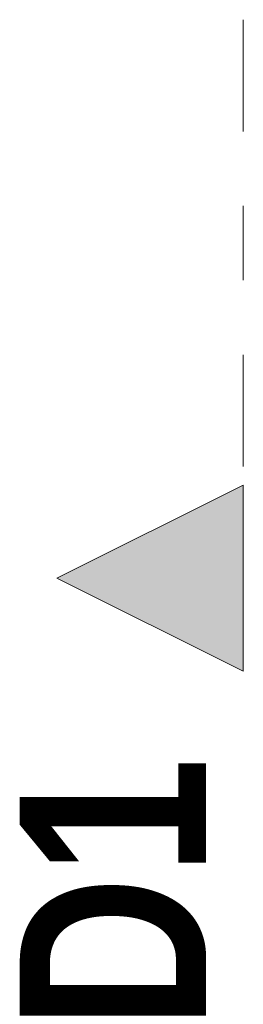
# Model space of a CAD drawing. Header units: metres. Extents: x -89 to 754, y -195 to 69.
# Tile 14 of 211: x 19.565 to 19.865, y -15.453 to -14.131. Entities that reach past the tile are written whole.
import ezdxf

# ---------------------------------------------------------------- set-up
doc = ezdxf.new("R2010")
doc.units = ezdxf.units.M
doc.header["$MEASUREMENT"] = 0
doc.linetypes.add('Schnittlinie', pattern=[0.3, 0.15, -0.075, 0, -0.075])
doc.layers.add('98 Schnitt Marker', color=7, linetype='Continuous')
doc.styles.add('ERSTELLTER_STIL_2', font='ARIALN.TTF')

msp = doc.modelspace()

# ---------------------------------------------------------------- hatches: boundary and pattern name
at = {"layer": '98 Schnitt Marker', "linetype": 'Continuous', "lineweight": 0, "true_color": 0x000000}
msp.add_hatch(color=18, dxfattribs=at).paths.add_polyline_path([(19.865, -15.006), (19.865, -14.756), (19.615, -14.881)])

# ---------------------------------------------------------------- linework, layer by layer
at = {"layer": '98 Schnitt Marker', "color": 7, "linetype": 'Schnittlinie', "lineweight": 9}
msp.add_line((19.865, -14.131), (19.865, -14.756), dxfattribs=at)
at = {"layer": '98 Schnitt Marker', "color": 7, "linetype": 'Continuous', "lineweight": 9, "flags": 128}
msp.add_lwpolyline([(19.865, -15.006), (19.865, -14.756), (19.615, -14.881)], close=True, dxfattribs=at)

# ---------------------------------------------------------------- texts
at = {"layer": '98 Schnitt Marker', "color": 7, "lineweight": 9, "insert": (19.815, -15.4878), "char_height": 0.25, "attachment_point": 7, "rotation": 90, "style": 'ERSTELLTER_STIL_2'}
msp.add_mtext('\\A1;{\\pql;\\pt0;\\fArial Narrow|b1|i0|c0|p0;\\W1.000000;D1}', dxfattribs=at)

doc.saveas('drawing.dxf')
